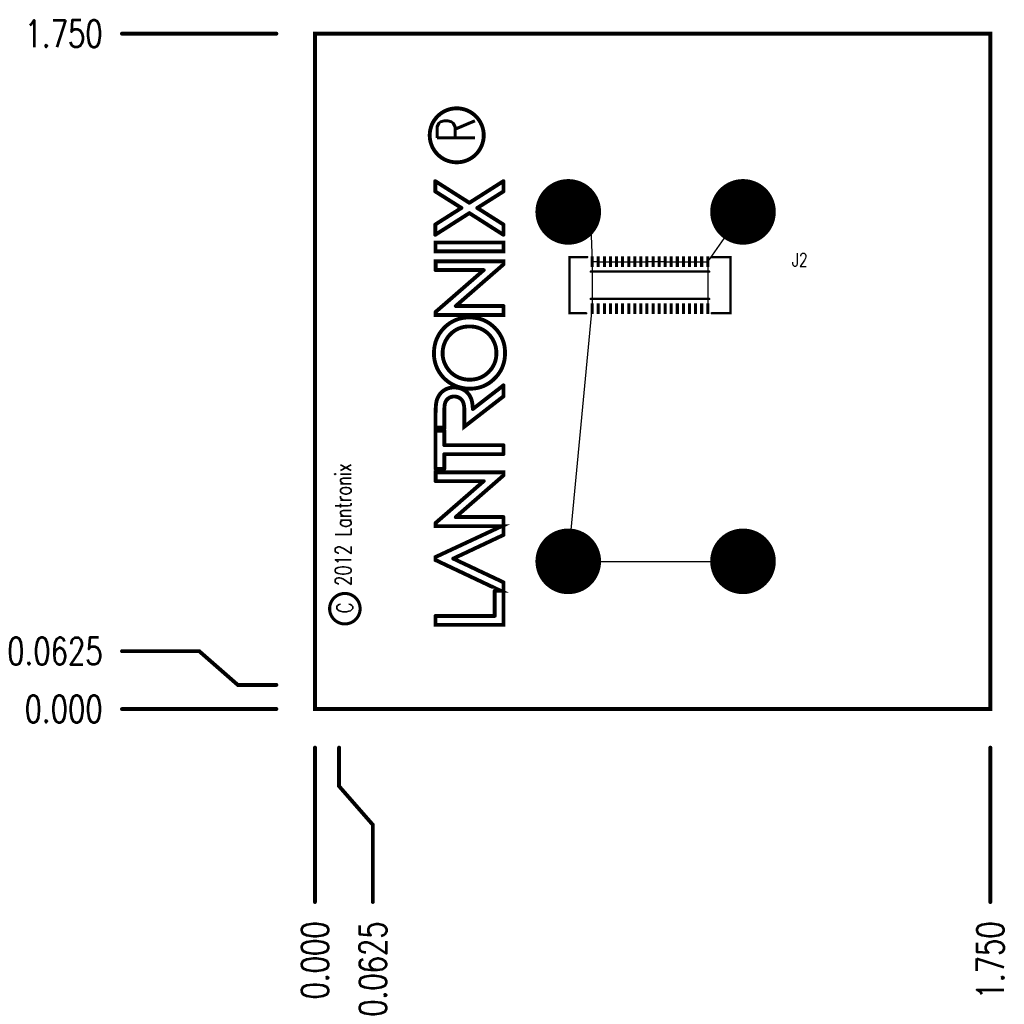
# Model space of a CAD drawing. Extents: x -1874 to 677, y -2053 to 498.
import ezdxf
from ezdxf.enums import TextEntityAlignment as Align

# ---------------------------------------------------------------- set-up
doc = ezdxf.new("R2010")
doc.units = 0
doc.linetypes.add('SIG_0', pattern=[2, 1, 1])
doc.linetypes.add('SIG_1', pattern=[2, 1, 1])
for name, color, linetype in [('2D_LINE_01', 2, 'CONTINUOUS'), ('2D_LINE_24', 5, 'CONTINUOUS'), ('2D_LINE_26', 6, 'CONTINUOUS'), ('BOARD_OUTLINE_00', 255, 'CONTINUOUS'), ('DRIL_PLTE_THRU_01', 56, 'CONTINUOUS'), ('DRIL_PLTE_THRU_06', 176, 'CONTINUOUS'), ('DRIL_SYMBOL', 255, 'CONTINUOUS'), ('LINK_00', 253, 'CONTINUOUS'), ('PADS_BOT', 5, 'CONTINUOUS'), ('PADS_INNER', 2, 'CONTINUOUS'), ('PADS_TOP', 2, 'CONTINUOUS'), ('PART_NAME_01', 6, 'CONTINUOUS'), ('PART_TOP_2DLINE_00', 6, 'CONTINUOUS'), ('PART_TOP_2DLINE_01', 6, 'CONTINUOUS'), ('TEXT_01', 2, 'CONTINUOUS'), ('TEXT_24', 5, 'CONTINUOUS'), ('TEXT_26', 6, 'CONTINUOUS'), ('TRACE_01', 2, 'CONTINUOUS')]:
    doc.layers.add(name, color=color, linetype=linetype)
doc.styles.add('W10', font='simplex', dxfattribs={"width": 0.75})
doc.styles.add('W5', font='simplex', dxfattribs={"width": 0.75})
doc.styles.add('W5$905511811', font='simplex', dxfattribs={"width": 0.75})
doc.styles.add('W5$91', font='simplex', dxfattribs={"width": 0.75})

# ---------------------------------------------------------------- blocks, each defined once
blk = doc.blocks.new('SMOOTH_10')
at = {"const_width": 5}
blk.add_lwpolyline([(-2.5, 0, 1), (2.5, 0, 1)], format="xyb", close=True, dxfattribs=at)
blk = doc.blocks.new('BOARD_1')
at = {"layer": 'BOARD_OUTLINE_00', "const_width": 10}
blk.add_lwpolyline([(0, 0), (1750, 0), (1750, 1750), (0, 1750)], close=True, dxfattribs=at)
at = {"layer": 'BOARD_OUTLINE_00'}
for p in [(0, 1750), (1750, 1750), (0, 0), (1750, 0)]:
    blk.add_blockref('SMOOTH_10', p, dxfattribs=at)
blk = doc.blocks.new('DRAWING_2')
at = {"layer": '2D_LINE_24', "const_width": 10}
blk.add_lwpolyline([(0, 0), (0, -400)], dxfattribs=at)
at = {"layer": '2D_LINE_24'}
for p in [(0, 0), (0, -400)]:
    blk.add_blockref('SMOOTH_10', p, dxfattribs=at)
blk = doc.blocks.new('DRAWING_3')
at = {"layer": '2D_LINE_24', "const_width": 10}
blk.add_lwpolyline([(0, 0), (-400, 0)], dxfattribs=at)
at = {"layer": '2D_LINE_24'}
for p in [(-400, 0), (0, 0)]:
    blk.add_blockref('SMOOTH_10', p, dxfattribs=at)
blk = doc.blocks.new('DRAWING_4')
at = {"layer": '2D_LINE_24', "const_width": 10}
blk.add_lwpolyline([(0, 12.5), (-100, 12.5), (-200, 100), (-400, 100)], dxfattribs=at)
at = {"layer": '2D_LINE_24'}
for p in [(-400, 100), (-200, 100), (-100, 12.5), (0, 12.5)]:
    blk.add_blockref('SMOOTH_10', p, dxfattribs=at)
blk = doc.blocks.new('DRAWING_5')
at = {"layer": '2D_LINE_24', "const_width": 10}
blk.add_lwpolyline([(12.5, 0), (12.5, -100), (100, -200), (100, -400)], dxfattribs=at)
at = {"layer": '2D_LINE_24'}
for p in [(12.5, 0), (12.5, -100), (100, -200), (100, -400)]:
    blk.add_blockref('SMOOTH_10', p, dxfattribs=at)
blk = doc.blocks.new('DRAWING_6')
at = {"layer": '2D_LINE_24', "const_width": 10}
blk.add_lwpolyline([(0, 0), (0, -400)], dxfattribs=at)
at = {"layer": '2D_LINE_24'}
for p in [(0, 0), (0, -400)]:
    blk.add_blockref('SMOOTH_10', p, dxfattribs=at)
blk = doc.blocks.new('DRAWING_7')
at = {"layer": '2D_LINE_24', "const_width": 10}
blk.add_lwpolyline([(0, 0), (-400, 0)], dxfattribs=at)
at = {"layer": '2D_LINE_24'}
for p in [(-400, 0), (0, 0)]:
    blk.add_blockref('SMOOTH_10', p, dxfattribs=at)
blk = doc.blocks.new('DRAWING_8')
at = {"layer": '2D_LINE_01', "const_width": 8}
blk.add_lwpolyline([(23, 0, 1), (102, 0, 1)], format="xyb", close=True, dxfattribs=at)
at = {"layer": 'TEXT_01', "width": 0.75}
for s, height, style, p in [('2012 Lantronix', 41.342, 'W5$91', (78.7, 59.1)), ('C', 41.3, 'W5$905511811', (82.7, -11.8))]:
    blk.add_text(s, height=height, rotation=90, dxfattribs=dict(at, style=style)).set_placement(p)
blk = doc.blocks.new('DRAWING_10')
at = {"layer": '2D_LINE_26', "const_width": 10}
blk.add_lwpolyline([(-70, 826, 1), (-70, 966, 1)], format="xyb", close=True, dxfattribs=at)
for points in [[(-37.3, 721.1), (-37.4, 721.2), (-37.9, 721.5), (-39.1, 722.3), (-41.2, 723.6), (-44.6, 725.8), (-49.5, 728.9), (-56.1, 733.1), (-64.8, 738.6), (-75.8, 745.6), (-89.5, 754.3), (-106, 764.8), (-125.6, 777.3)], [(-125.6, 777.3), (-125.6, 771.9), (-125.6, 750.7)], [(51.1, 777.3), (49.4, 776.2), (44.7, 773.3), (37.7, 768.8), (28.8, 763.2), (18.8, 756.8), (8, 749.9), (-2.7, 743.1), (-13, 736.5), (-22.2, 730.7), (-29.7, 725.9), (-34.9, 722.6), (-37.3, 721.1)], [(51.1, 750.7), (51.1, 777.3)], [(-125.6, 750.7), (-124.4, 749.9), (-121.1, 747.8), (-116, 744.6), (-109.6, 740.5), (-102.3, 735.9), (-94.4, 730.9), (-86.3, 725.8), (-78.5, 720.9), (-71.4, 716.4), (-65.3, 712.5), (-60.6, 709.6), (-57.8, 707.8)], [(-16.7, 707.8), (-16.5, 707.9), (-15.9, 708.3), (-14.7, 709.1), (-12.6, 710.4), (-9.7, 712.2), (-5.6, 714.8), (-0.3, 718.2), (6.5, 722.5), (14.9, 727.7), (25, 734.1), (37, 741.7), (51.1, 750.7)], [(-57.8, 707.8), (-58, 707.7), (-58.6, 707.3), (-59.9, 706.5), (-61.9, 705.2), (-64.9, 703.3), (-68.9, 700.7), (-74.3, 697.4), (-81, 693.1), (-89.4, 687.8), (-99.5, 681.4), (-111.5, 673.8), (-125.6, 664.8)], [(-125.6, 638.2), (-123.9, 639.2), (-119.3, 642.2), (-112.3, 646.7), (-103.4, 652.3), (-93.3, 658.7), (-82.6, 665.6), (-71.8, 672.5), (-61.5, 679), (-52.4, 684.8), (-44.9, 689.6), (-39.7, 692.9), (-37.3, 694.5)], [(-37.3, 694.5), (-37.2, 694.4), (-36.7, 694.1), (-35.5, 693.3), (-33.3, 691.9), (-30, 689.8), (-25.1, 686.7), (-18.4, 682.5), (-9.7, 676.9), (1.3, 669.9), (14.9, 661.2), (31.4, 650.7), (51.1, 638.2)], [(51.1, 664.8), (49.9, 665.6), (46.6, 667.7), (41.5, 670.9), (35.1, 675), (27.7, 679.6), (19.8, 684.6), (11.8, 689.7), (4, 694.7), (-3.2, 699.2), (-9.2, 703.1), (-13.9, 706), (-16.7, 707.8)], [(-125.6, 664.8), (-125.6, 638.2)], [(51.1, 638.2), (51.1, 664.8)], [(51.1, 561.5), (51.1, 569.7), (-124.8, 569.7), (-124.7, 546.8)], [(-72.5, 453.7), (-72.2, 453.9), (-71.2, 454.8), (-69, 456.7), (-65.5, 459.8), (-60.3, 464.3), (-53, 470.7), (-43.4, 479.1), (-31.1, 489.8), (-15.8, 503.2), (2.8, 519.4), (25, 538.7), (51.1, 561.5)], [(0, 546.8), (-0.3, 546.5), (-1.3, 545.6), (-3.5, 543.8), (-7, 540.7), (-12.3, 536.1), (-19.7, 529.7), (-29.4, 521.2), (-41.8, 510.4), (-57.2, 497), (-75.9, 480.7), (-98.3, 461.2), (-124.7, 438.3)], [(-124.7, 546.8), (-122.5, 546.8), (-116.4, 546.8), (-107.2, 546.8), (-95.5, 546.8), (-82, 546.8), (-67.6, 546.8), (-52.8, 546.8), (-38.5, 546.8), (-25.4, 546.8), (-14.1, 546.8), (-5.4, 546.8), (0, 546.8)], [(-124.7, 438.3), (-124.9, 430.3), (-121.9, 430.3), (51.1, 430.3), (51.1, 453.7)], [(51.1, 453.7), (48.9, 453.7), (42.9, 453.7), (33.7, 453.7), (22.1, 453.7), (8.8, 453.7), (-5.5, 453.7), (-20.1, 453.7), (-34.3, 453.7), (-47.3, 453.7), (-58.5, 453.7), (-67.1, 453.7), (-72.5, 453.7)], [(-36.9, 424.2), (-43.3, 424), (-49.5, 423.4), (-55.5, 422.5), (-61.4, 421.2), (-67.2, 419.5), (-72.7, 417.4), (-78.1, 415), (-83.3, 412.2), (-88.3, 409), (-93.2, 405.5), (-97.9, 401.6), (-102.4, 397.3)], [(28.4, 397.4), (23.9, 401.7), (19.2, 405.5), (14.3, 409.1), (9.2, 412.2), (4, 415), (-1.3, 417.5), (-6.9, 419.5), (-12.6, 421.2), (-18.4, 422.5), (-24.4, 423.4), (-30.6, 424), (-36.9, 424.2)], [(-102.4, 397.3), (-106.6, 392.8), (-110.5, 388), (-114, 383.1), (-117.1, 378), (-119.9, 372.7), (-122.3, 367.2), (-124.4, 361.6), (-126, 355.8), (-127.3, 349.7), (-128.3, 343.6), (-128.8, 337.2), (-129, 330.7)], [(-97.2, 366.3), (-95.6, 369), (-93.9, 371.5), (-92.1, 374), (-90.2, 376.4), (-88.2, 378.7), (-86.2, 380.8), (-84, 382.9), (-81.8, 384.9), (-79.5, 386.8), (-77.1, 388.5), (-74.6, 390.2), (-72.1, 391.7)], [(-72.1, 391.7), (-69.4, 393.2), (-66.8, 394.5), (-64, 395.7), (-61.2, 396.7), (-58.4, 397.7), (-55.5, 398.5), (-52.5, 399.2), (-49.5, 399.8), (-46.4, 400.2), (-43.3, 400.5), (-40.2, 400.7), (-37, 400.8)], [(-37, 400.8), (-33.8, 400.7), (-30.6, 400.5), (-27.5, 400.2), (-24.4, 399.8), (-21.4, 399.2), (-18.4, 398.5), (-15.4, 397.7), (-12.5, 396.7), (-9.7, 395.7), (-6.9, 394.5), (-4.1, 393.2), (-1.5, 391.7)], [(-1.5, 391.7), (1.1, 390.2), (3.6, 388.5), (6.1, 386.8), (8.4, 384.9), (10.6, 383), (12.8, 380.9), (14.8, 378.8), (16.8, 376.5), (18.6, 374.2), (20.4, 371.7), (22.1, 369.2), (23.6, 366.6)], [(55.3, 332.1), (55.1, 338.4), (54.5, 344.5), (53.6, 350.6), (52.3, 356.4), (50.6, 362.1), (48.5, 367.6), (46.1, 373), (43.3, 378.2), (40.1, 383.3), (36.6, 388.1), (32.7, 392.9), (28.4, 397.4)], [(-106.6, 331.4), (-106.5, 334.5), (-106.3, 337.5), (-106, 340.5), (-105.5, 343.5), (-104.9, 346.4), (-104.2, 349.3), (-103.4, 352.2), (-102.4, 355.1), (-101.3, 358), (-100, 360.8), (-98.7, 363.5), (-97.2, 366.3)], [(23.6, 366.6), (25.1, 363.9), (26.4, 361.1), (27.7, 358.3), (28.7, 355.5), (29.7, 352.6), (30.5, 349.7), (31.3, 346.8), (31.8, 343.8), (32.3, 340.7), (32.6, 337.7), (32.8, 334.6), (32.9, 331.4)], [(-129, 330.7), (-128.9, 326.7), (-128.7, 322.6), (-128.2, 318.6), (-127.6, 314.7), (-126.9, 310.8), (-125.9, 307), (-124.8, 303.2), (-123.6, 299.4), (-122.1, 295.7), (-120.5, 292.1), (-118.7, 288.5), (-116.8, 285)], [(-97.2, 297.2), (-98.7, 299.9), (-100, 302.6), (-101.3, 305.4), (-102.4, 308.2), (-103.4, 311), (-104.2, 313.8), (-104.9, 316.7), (-105.5, 319.6), (-106, 322.5), (-106.3, 325.5), (-106.5, 328.4), (-106.6, 331.4)], [(32.9, 331.4), (32.7, 326.7), (32.3, 322.2), (31.6, 317.7), (30.7, 313.4), (29.4, 309.2), (27.9, 305.1), (26.1, 301.1), (24, 297.3), (21.7, 293.5), (19, 289.9), (16.1, 286.4), (12.9, 282.9)], [(28.5, 266.3), (32.8, 270.8), (36.7, 275.5), (40.2, 280.4), (43.4, 285.5), (46.1, 290.7), (48.6, 296.1), (50.6, 301.7), (52.3, 307.5), (53.6, 313.4), (54.5, 319.5), (55.1, 325.7), (55.3, 332.1)], [(-116.8, 285), (-114.7, 281.5), (-112.4, 278.2), (-110.1, 275), (-107.6, 271.9), (-104.9, 268.9), (-102.2, 266.1), (-99.3, 263.4), (-96.3, 260.8), (-93.1, 258.3), (-89.9, 255.9), (-86.5, 253.7), (-83, 251.6)], [(-71.8, 271.9), (-74.4, 273.5), (-76.9, 275.1), (-79.3, 276.9), (-81.7, 278.7), (-83.9, 280.7), (-86.1, 282.8), (-88.2, 284.9), (-90.2, 287.2), (-92.1, 289.5), (-93.9, 292), (-95.6, 294.5), (-97.2, 297.2)], [(12.9, 282.9), (9.5, 279.7), (5.9, 276.8), (2.3, 274.1), (-1.5, 271.8), (-5.4, 269.7), (-9.4, 267.9), (-13.6, 266.3), (-17.9, 265), (-22.3, 264.1), (-26.8, 263.4), (-31.4, 262.9), (-36.2, 262.8)], [(-83, 251.6), (-79.3, 249.7), (-75.7, 247.9), (-72, 246.3), (-68.2, 244.8), (-64.3, 243.6), (-60.5, 242.5), (-56.5, 241.5), (-52.5, 240.8), (-48.5, 240.2), (-44.4, 239.7), (-40.3, 239.5), (-36.1, 239.4)], [(-36.2, 262.8), (-39.4, 262.9), (-42.6, 263), (-45.8, 263.4), (-48.9, 263.8), (-51.9, 264.4), (-54.9, 265.1), (-57.9, 265.9), (-60.8, 266.9), (-63.6, 267.9), (-66.4, 269.1), (-69.1, 270.5), (-71.8, 271.9)], [(-36.1, 239.4), (-29.9, 239.6), (-23.8, 240.1), (-17.9, 241.1), (-12.1, 242.4), (-6.5, 244.1), (-1, 246.1), (4.3, 248.6), (9.5, 251.4), (14.5, 254.5), (19.3, 258.1), (24, 262), (28.5, 266.3)], [(-106.6, 232.5), (-108.5, 230.8), (-110.4, 228.9), (-112.1, 227.1), (-113.7, 225.1), (-115.2, 223), (-116.6, 220.9), (-117.9, 218.6), (-119, 216.3), (-120.1, 213.9), (-121, 211.5), (-121.8, 208.9), (-122.4, 206.3)], [(-76.6, 242.6), (-79.5, 242.6), (-82.3, 242.4), (-85.1, 242), (-87.8, 241.5), (-90.4, 240.9), (-93, 240.1), (-95.4, 239.2), (-97.8, 238.1), (-100.1, 236.9), (-102.3, 235.6), (-104.5, 234.1), (-106.6, 232.5)], [(-50.6, 235.7), (-52.5, 236.8), (-54.4, 237.8), (-56.4, 238.7), (-58.5, 239.5), (-60.6, 240.3), (-62.7, 240.9), (-64.9, 241.4), (-67.2, 241.9), (-69.5, 242.2), (-71.8, 242.4), (-74.2, 242.6), (-76.6, 242.6)], [(-50.2, 179.8), (-50.6, 140.8), (51.1, 219.6), (51.1, 248.2)], [(-33.5, 215.7), (-34.5, 217.8), (-35.6, 219.9), (-36.7, 221.8), (-38, 223.7), (-39.3, 225.5), (-40.7, 227.2), (-42.1, 228.8), (-43.7, 230.3), (-45.3, 231.8), (-47, 233.2), (-48.7, 234.5), (-50.6, 235.7)], [(51.1, 248.2), (49.7, 247.1), (45.7, 244), (39.8, 239.4), (32.3, 233.6), (23.6, 226.9), (14.3, 219.7), (4.9, 212.4), (-4.2, 205.4), (-12.5, 198.9), (-19.6, 193.4), (-25, 189.2), (-28.2, 186.8)], [(-122.4, 206.3), (-122.8, 204.4), (-123.2, 202.3), (-123.5, 200), (-123.8, 197.4), (-124, 194.5), (-124.2, 191.4), (-124.4, 188.1), (-124.6, 184.4), (-124.7, 180.5), (-124.8, 176.4), (-124.8, 172), (-124.8, 167.3)], [(-102.2, 180.5), (-102.1, 183.2), (-102.1, 185.8), (-102, 188.3), (-101.8, 190.6), (-101.7, 192.8), (-101.5, 194.9), (-101.2, 196.8), (-100.9, 198.6), (-100.6, 200.2), (-100.2, 201.7), (-99.8, 203.1), (-99.4, 204.3)], [(-99.4, 204.3), (-98.9, 205.4), (-98.4, 206.5), (-97.8, 207.5), (-97.2, 208.5), (-96.5, 209.4), (-95.8, 210.4), (-95.1, 211.2), (-94.2, 212.1), (-93.4, 212.9), (-92.5, 213.7), (-91.5, 214.4), (-90.5, 215.1)], [(-90.5, 215.1), (-89.5, 215.8), (-88.4, 216.4), (-87.3, 216.9), (-86.2, 217.4), (-85.1, 217.8), (-83.9, 218.2), (-82.8, 218.5), (-81.6, 218.8), (-80.4, 219), (-79.1, 219.1), (-77.9, 219.2), (-76.6, 219.2)], [(-76.6, 219.2), (-75.3, 219.2), (-74.1, 219.1), (-72.8, 219), (-71.5, 218.8), (-70.3, 218.5), (-69.1, 218.2), (-67.9, 217.8), (-66.8, 217.4), (-65.6, 216.9), (-64.5, 216.4), (-63.5, 215.8), (-62.4, 215.1)], [(-62.4, 215.1), (-61.3, 214.4), (-60.4, 213.7), (-59.4, 212.9), (-58.5, 212.1), (-57.7, 211.2), (-56.9, 210.3), (-56.2, 209.3), (-55.5, 208.3), (-54.9, 207.3), (-54.3, 206.2), (-53.7, 205), (-53.2, 203.8)], [(-53.2, 203.8), (-52.7, 202.5), (-52.3, 201), (-51.9, 199.5), (-51.5, 197.8), (-51.2, 195.9), (-50.9, 194), (-50.7, 191.9), (-50.5, 189.7), (-50.4, 187.4), (-50.3, 185), (-50.2, 182.4), (-50.2, 179.8)], [(-28.2, 186.8), (-28.3, 189.7), (-28.6, 192.5), (-28.8, 195.3), (-29.1, 197.9), (-29.4, 200.5), (-29.9, 203), (-30.3, 205.4), (-30.8, 207.7), (-31.4, 209.8), (-32, 211.9), (-32.8, 213.9), (-33.5, 215.7)], [(-124.8, 167.3), (-124.8, 142), (-124.8, 139), (-102.2, 139), (-102.2, 180.5)], [(-102.2, 130.9), (-124.8, 130.9), (-124.8, 128), (-124.8, 31.9)], [(-102.2, 93), (-102.2, 93.1), (-102.2, 93.5), (-102.2, 94.3), (-102.2, 95.5), (-102.2, 97.3), (-102.2, 99.6), (-102.2, 102.7), (-102.2, 106.5), (-102.2, 111.1), (-102.2, 116.7), (-102.2, 123.3), (-102.2, 130.9)], [(51.1, 93), (48.2, 93), (40.1, 93), (27.9, 93), (12.6, 93), (-4.8, 93), (-23.4, 93), (-42.1, 93), (-59.9, 93), (-75.8, 93), (-88.8, 93), (-97.9, 93), (-102.2, 93)], [(51.1, 69.9), (51.1, 93)], [(-102.2, 69.9), (-102, 69.9), (-101.1, 69.9), (-99, 69.9), (-95.2, 69.9), (-89.3, 69.9), (-80.9, 69.9), (-69.3, 69.9), (-54.2, 69.9), (-35.1, 69.9), (-11.5, 69.9), (17.1, 69.9), (51.1, 69.9)], [(-102.2, 31.9), (-102.2, 32.5), (-102.2, 34.4), (-102.2, 37.1), (-102.2, 40.6), (-102.2, 44.6), (-102.2, 49), (-102.2, 53.4), (-102.2, 57.8), (-102.2, 61.8), (-102.2, 65.3), (-102.2, 68.1), (-102.2, 69.9)], [(51.1, 14.7), (51.1, 22.9), (-124.8, 22.9), (-124.7, 0)], [(-124.8, 31.9), (-102.2, 31.9)], [(-124.7, 0), (-122.5, 0), (-116.4, 0), (-107.2, 0), (-95.5, 0), (-82, 0), (-67.6, 0), (-52.8, 0), (-38.5, 0), (-25.4, 0), (-14.1, 0), (-5.4, 0), (0, 0)], [(0, 0), (-0.3, -0.3), (-1.3, -1.2), (-3.5, -3), (-7, -6.1), (-12.3, -10.7), (-19.7, -17.1), (-29.4, -25.6), (-41.8, -36.4), (-57.2, -49.8), (-75.9, -66.1), (-98.3, -85.6), (-124.7, -108.5)], [(-72.5, -93.2), (-72.2, -92.9), (-71.2, -92), (-69, -90.1), (-65.5, -87.1), (-60.3, -82.5), (-53, -76.1), (-43.4, -67.7), (-31.1, -57), (-15.8, -43.7), (2.8, -27.4), (25, -8.1), (51.1, 14.7)], [(51.1, -93.2), (48.9, -93.2), (42.9, -93.2), (33.7, -93.2), (22.1, -93.2), (8.8, -93.2), (-5.5, -93.2), (-20.1, -93.2), (-34.3, -93.2), (-47.3, -93.2), (-58.5, -93.2), (-67.1, -93.2), (-72.5, -93.2)], [(51.1, -139.6), (51.1, -116.6), (51.1, -114.6), (51.1, -93.2)], [(-124.7, -108.5), (-124.9, -116.6), (-121.9, -116.6), (46.9, -116.6), (-124.8, -196.7), (-124.8, -198.5), (-124.8, -204.6), (43.5, -284.1), (28.4, -284.1)], [(-79, -200.8), (-78.7, -200.7), (-77.7, -200.2), (-75.5, -199.2), (-71.9, -197.4), (-66.4, -194.9), (-58.8, -191.3), (-48.7, -186.6), (-35.8, -180.5), (-19.7, -172.9), (-0.1, -163.7), (23.4, -152.6), (51.1, -139.6)], [(51.1, -262.2), (48.7, -261.1), (42.2, -258), (32.2, -253.3), (19.7, -247.4), (5.3, -240.6), (-10.1, -233.4), (-25.6, -226), (-40.6, -218.9), (-54.3, -212.5), (-65.7, -207.1), (-74.2, -203), (-79, -200.8)], [(-124.8, -349.4), (-124.8, -352.4), (-124.8, -372.3), (51.1, -372.3), (51.1, -287.7), (51.1, -284.1), (51.1, -262.2)], [(28.4, -284.1), (28.4, -285.3), (28.4, -288.6), (28.4, -293.6), (28.4, -299.9), (28.4, -307), (28.4, -314.7), (28.4, -322.6), (28.4, -330.1), (28.4, -336.9), (28.4, -342.7), (28.4, -347), (28.4, -349.4)], [(28.4, -349.4), (28.2, -349.4), (27.3, -349.4), (25.2, -349.4), (21.5, -349.4), (15.6, -349.4), (7.1, -349.4), (-4.4, -349.4), (-19.5, -349.4), (-38.6, -349.4), (-62.2, -349.4), (-90.8, -349.4), (-124.8, -349.4)]]:
    blk.add_lwpolyline(points, dxfattribs=at)
blk.add_lwpolyline([(-124.8, 615.3), (-124.8, 595.4), (51.1, 595.4), (51.1, 618.3), (-124.8, 618.3)], close=True, dxfattribs=at)
at = {"layer": '2D_LINE_26'}
for p in [(-125.6, 777.3), (-125.6, 771.9), (49.4, 776.2), (51.1, 777.3), (51.1, 777.3), (-125.6, 750.7), (-124.4, 749.9), (51.1, 750.7), (-37.9, 721.5), (-37.4, 721.2), (-37.3, 721.1), (-58.6, 707.3), (-58, 707.7), (-57.8, 707.8), (-37.3, 694.5), (-37.2, 694.4), (-36.7, 694.1), (-16.7, 707.8), (-16.5, 707.9), (-15.9, 708.3), (-125.6, 664.8), (49.9, 665.6), (51.1, 664.8), (51.1, 664.8), (-125.6, 638.2), (-125.6, 638.2), (-123.9, 639.2), (51.1, 638.2), (-124.8, 618.3), (-124.8, 615.3), (51.1, 618.3), (-124.8, 595.4), (51.1, 595.4), (-124.8, 569.7), (51.1, 569.7), (51.1, 561.5), (-124.7, 546.8), (-124.7, 546.8), (-122.5, 546.8), (-0.3, 546.5), (0, 546.8), (-124.9, 430.3), (-124.7, 438.3), (-121.9, 430.3), (-72.5, 453.7), (-72.2, 453.9), (48.9, 453.7), (51.1, 453.7), (-93.2, 405.5), (-88.3, 409), (-83.3, 412.2), (-78.1, 415), (-72.7, 417.4), (-67.2, 419.5), (-61.4, 421.2), (-55.5, 422.5), (-49.5, 423.4), (-43.3, 424), (-36.9, 424.2), (-36.9, 424.2), (-30.6, 424), (-24.4, 423.4), (-18.4, 422.5), (-12.6, 421.2), (-6.9, 419.5), (-1.3, 417.5), (4, 415), (9.2, 412.2), (14.3, 409.1), (19.2, 405.5), (-117.1, 378), (-114, 383.1), (-110.5, 388), (-106.6, 392.8), (-102.4, 397.3), (-102.4, 397.3), (-97.9, 401.6), (-88.2, 378.7), (-86.2, 380.8), (-84, 382.9), (-81.8, 384.9), (-79.5, 386.8), (-77.1, 388.5), (-74.6, 390.2), (-72.1, 391.7), (-72.1, 391.7), (-69.4, 393.2), (-66.8, 394.5), (-64, 395.7), (-61.2, 396.7), (-58.4, 397.7), (-55.5, 398.5), (-52.5, 399.2), (-49.5, 399.8), (-46.4, 400.2), (-43.3, 400.5), (-40.2, 400.7), (-37, 400.8), (-37, 400.8), (-33.8, 400.7), (-30.6, 400.5), (-27.5, 400.2), (-24.4, 399.8), (-21.4, 399.2), (-18.4, 398.5), (-15.4, 397.7), (-12.5, 396.7), (-9.7, 395.7), (-6.9, 394.5), (-4.1, 393.2), (-1.5, 391.7), (-1.5, 391.7), (1.1, 390.2), (3.6, 388.5), (6.1, 386.8), (8.4, 384.9), (10.6, 383), (12.8, 380.9), (14.8, 378.8), (23.9, 401.7), (28.4, 397.4), (28.4, 397.4), (32.7, 392.9), (36.6, 388.1), (40.1, 383.3), (43.3, 378.2), (-126, 355.8), (-124.4, 361.6), (-122.3, 367.2), (-119.9, 372.7), (-103.4, 352.2), (-102.4, 355.1), (-101.3, 358), (-100, 360.8), (-98.7, 363.5), (-97.2, 366.3), (-97.2, 366.3), (-95.6, 369), (-93.9, 371.5), (-92.1, 374), (-90.2, 376.4), (16.8, 376.5), (18.6, 374.2), (20.4, 371.7), (22.1, 369.2), (23.6, 366.6), (23.6, 366.6), (25.1, 363.9), (26.4, 361.1), (27.7, 358.3), (28.7, 355.5), (29.7, 352.6), (46.1, 373), (48.5, 367.6), (50.6, 362.1), (52.3, 356.4), (-129, 330.7), (-129, 330.7), (-128.8, 337.2), (-128.3, 343.6), (-127.3, 349.7), (-106.6, 331.4), (-106.6, 331.4), (-106.5, 334.5), (-106.5, 328.4), (-106.3, 337.5), (-106, 340.5), (-105.5, 343.5), (-104.9, 346.4), (-104.2, 349.3), (30.5, 349.7), (31.3, 346.8), (31.8, 343.8), (32.3, 340.7), (32.6, 337.7), (32.7, 326.7), (32.8, 334.6), (32.9, 331.4), (32.9, 331.4), (53.6, 350.6), (54.5, 344.5), (55.1, 338.4), (55.3, 332.1), (55.3, 332.1), (-128.9, 326.7), (-128.7, 322.6), (-128.2, 318.6), (-127.6, 314.7), (-126.9, 310.8), (-125.9, 307), (-124.8, 303.2), (-106.3, 325.5), (-106, 322.5), (-105.5, 319.6), (-104.9, 316.7), (-104.2, 313.8), (-103.4, 311), (-102.4, 308.2), (-101.3, 305.4), (-100, 302.6), (27.9, 305.1), (29.4, 309.2), (30.7, 313.4), (31.6, 317.7), (32.3, 322.2), (50.6, 301.7), (52.3, 307.5), (53.6, 313.4), (54.5, 319.5), (55.1, 325.7), (-123.6, 299.4), (-122.1, 295.7), (-120.5, 292.1), (-118.7, 288.5), (-116.8, 285), (-116.8, 285), (-114.7, 281.5), (-112.4, 278.2), (-98.7, 299.9), (-97.2, 297.2), (-97.2, 297.2), (-95.6, 294.5), (-93.9, 292), (-92.1, 289.5), (-90.2, 287.2), (-88.2, 284.9), (-86.1, 282.8), (-83.9, 280.7), (-81.7, 278.7), (-79.3, 276.9), (5.9, 276.8), (9.5, 279.7), (12.9, 282.9), (12.9, 282.9), (16.1, 286.4), (19, 289.9), (21.7, 293.5), (24, 297.3), (26.1, 301.1), (40.2, 280.4), (43.4, 285.5), (46.1, 290.7), (48.6, 296.1), (-110.1, 275), (-107.6, 271.9), (-104.9, 268.9), (-102.2, 266.1), (-99.3, 263.4), (-96.3, 260.8), (-93.1, 258.3), (-89.9, 255.9), (-86.5, 253.7), (-83, 251.6), (-83, 251.6), (-76.9, 275.1), (-74.4, 273.5), (-71.8, 271.9), (-71.8, 271.9), (-69.1, 270.5), (-66.4, 269.1), (-63.6, 267.9), (-60.8, 266.9), (-57.9, 265.9), (-54.9, 265.1), (-51.9, 264.4), (-48.9, 263.8), (-45.8, 263.4), (-42.6, 263), (-39.4, 262.9), (-36.2, 262.8), (-36.2, 262.8), (-31.4, 262.9), (-26.8, 263.4), (-22.3, 264.1), (-17.9, 265), (-13.6, 266.3), (-9.4, 267.9), (-5.4, 269.7), (-1.5, 271.8), (2.3, 274.1), (9.5, 251.4), (14.5, 254.5), (19.3, 258.1), (24, 262), (28.5, 266.3), (28.5, 266.3), (32.8, 270.8), (36.7, 275.5), (-113.7, 225.1), (-112.1, 227.1), (-110.4, 228.9), (-108.5, 230.8), (-106.6, 232.5), (-106.6, 232.5), (-104.5, 234.1), (-102.3, 235.6), (-100.1, 236.9), (-97.8, 238.1), (-95.4, 239.2), (-93, 240.1), (-90.4, 240.9), (-87.8, 241.5), (-85.1, 242), (-82.3, 242.4), (-79.5, 242.6), (-79.3, 249.7), (-76.6, 242.6), (-76.6, 242.6), (-75.7, 247.9), (-74.2, 242.6), (-72, 246.3), (-71.8, 242.4), (-69.5, 242.2), (-68.2, 244.8), (-67.2, 241.9), (-64.9, 241.4), (-64.3, 243.6), (-62.7, 240.9), (-60.6, 240.3), (-60.5, 242.5), (-58.5, 239.5), (-56.5, 241.5), (-56.4, 238.7), (-54.4, 237.8), (-52.5, 240.8), (-52.5, 236.8), (-50.6, 235.7), (-50.6, 235.7), (-48.7, 234.5), (-48.5, 240.2), (-47, 233.2), (-45.3, 231.8), (-44.4, 239.7), (-43.7, 230.3), (-42.1, 228.8), (-40.7, 227.2), (-40.3, 239.5), (-39.3, 225.5), (-36.1, 239.4), (-36.1, 239.4), (-29.9, 239.6), (-23.8, 240.1), (-17.9, 241.1), (-12.1, 242.4), (-6.5, 244.1), (-1, 246.1), (4.3, 248.6), (49.7, 247.1), (51.1, 248.2), (51.1, 248.2), (-123.5, 200), (-123.2, 202.3), (-122.8, 204.4), (-122.4, 206.3), (-122.4, 206.3), (-121.8, 208.9), (-121, 211.5), (-120.1, 213.9), (-119, 216.3), (-117.9, 218.6), (-116.6, 220.9), (-115.2, 223), (-99.4, 204.3), (-98.9, 205.4), (-98.4, 206.5), (-97.8, 207.5), (-97.2, 208.5), (-96.5, 209.4), (-95.8, 210.4), (-95.1, 211.2), (-94.2, 212.1), (-93.4, 212.9), (-92.5, 213.7), (-91.5, 214.4), (-90.5, 215.1), (-90.5, 215.1), (-89.5, 215.8), (-88.4, 216.4), (-87.3, 216.9), (-86.2, 217.4), (-85.1, 217.8), (-83.9, 218.2), (-82.8, 218.5), (-81.6, 218.8), (-80.4, 219), (-79.1, 219.1), (-77.9, 219.2), (-76.6, 219.2), (-76.6, 219.2), (-75.3, 219.2), (-74.1, 219.1), (-72.8, 219), (-71.5, 218.8), (-70.3, 218.5), (-69.1, 218.2), (-67.9, 217.8), (-66.8, 217.4), (-65.6, 216.9), (-64.5, 216.4), (-63.5, 215.8), (-62.4, 215.1), (-62.4, 215.1), (-61.3, 214.4), (-60.4, 213.7), (-59.4, 212.9), (-58.5, 212.1), (-57.7, 211.2), (-56.9, 210.3), (-56.2, 209.3), (-55.5, 208.3), (-54.9, 207.3), (-54.3, 206.2), (-53.7, 205), (-53.2, 203.8), (-53.2, 203.8), (-52.7, 202.5), (-52.3, 201), (-51.9, 199.5), (-38, 223.7), (-36.7, 221.8), (-35.6, 219.9), (-34.5, 217.8), (-33.5, 215.7), (51.1, 219.6), (-123.8, 197.4), (-102.2, 180.5), (-102.1, 183.2), (-51.5, 197.8), (-51.2, 195.9), (-50.9, 194), (-50.7, 191.9), (-50.5, 189.7), (-50.4, 187.4), (-50.2, 179.8), (-28.6, 192.5), (-28.3, 189.7), (-28.2, 186.8), (-124.8, 167.3), (-124.8, 142), (-124.8, 130.9), (-124.8, 128), (-102.2, 130.9), (-50.6, 140.8), (-102.2, 93.1), (-102.2, 93), (48.2, 93), (51.1, 93), (51.1, 93), (-102.2, 69.9), (-102, 69.9), (51.1, 69.9), (-124.8, 31.9), (-124.8, 22.9), (-102.2, 32.5), (-102.2, 31.9), (-102.2, 31.9), (51.1, 22.9), (-124.7, 0), (-124.7, 0), (-122.5, 0), (-1.3, -1.2), (-0.3, -0.3), (0, 0), (51.1, 14.7), (-72.5, -93.2), (-72.2, -92.9), (48.9, -93.2), (51.1, -93.2), (-124.9, -116.6), (-124.7, -108.5), (-121.9, -116.6), (51.1, -116.6), (51.1, -139.6), (-79, -200.8), (-78.7, -200.7), (28.4, -284.1), (28.4, -285.3), (48.7, -261.1), (51.1, -262.2), (-124.8, -349.4), (-124.8, -352.4), (28.2, -349.4), (28.4, -349.4)]:
    blk.add_blockref('SMOOTH_10', p, dxfattribs=at)
at = {"layer": 'TEXT_26', "style": 'W10', "width": 0.75}
blk.add_text('R', height=98, rotation=90, dxfattribs=at).set_placement((-23, 877))
blk = doc.blocks.new('PART_BODY_TOP_9')
at = {"layer": 'PART_TOP_2DLINE_00', "const_width": 10}
blk.add_lwpolyline([(0, -50, 1), (0, 50, 1)], format="xyb", close=True, dxfattribs=at)
blk = doc.blocks.new('DRIL_SYMBOL_95')
at = {"layer": 'DRIL_SYMBOL', "const_width": 2}
for points in [[(-10, 0), (10, 0)], [(0, -10), (0, 10)]]:
    blk.add_lwpolyline(points, dxfattribs=at)
blk = doc.blocks.new('DRIL_HOLE_95')
at = {"const_width": 47.5}
blk.add_lwpolyline([(-23.75, 0, 1), (23.75, 0, 1)], format="xyb", close=True, dxfattribs=at)
blk.add_blockref('DRIL_SYMBOL_95', (0, 0))
blk = doc.blocks.new('PAD_0')
at = {"const_width": 85}
blk.add_lwpolyline([(0, -42.5, 1), (0, 42.5, 1)], format="xyb", close=True, dxfattribs=at)
blk = doc.blocks.new('STK_TOP_139')
at = {"layer": 'DRIL_PLTE_THRU_01'}
blk.add_blockref('DRIL_HOLE_95', (0, 0), dxfattribs=at)
at = {"layer": 'DRIL_PLTE_THRU_06'}
blk.add_blockref('DRIL_HOLE_95', (0, 0), dxfattribs=at)
at = {"layer": 'PADS_BOT'}
blk.add_blockref('PAD_0', (0, 0), dxfattribs=at)
at = {"layer": 'PADS_INNER'}
blk.add_blockref('PAD_0', (0, 0), dxfattribs=at)
at = {"layer": 'PADS_TOP'}
blk.add_blockref('PAD_0', (0, 0), dxfattribs=at)
blk = doc.blocks.new('SYM_TOP_3')
for name in ['STK_TOP_139', 'PART_BODY_TOP_9']:
    blk.add_blockref(name, (0, 0))
blk = doc.blocks.new('PART_TOP_0')
blk.add_blockref('SYM_TOP_3', (0, 0))
blk = doc.blocks.new('PART_TOP_1')
blk.add_blockref('SYM_TOP_3', (0, 0))
blk = doc.blocks.new('PART_TOP_2')
blk.add_blockref('SYM_TOP_3', (0, 0))
blk = doc.blocks.new('PART_TOP_3')
blk.add_blockref('SYM_TOP_3', (0, 0))
blk = doc.blocks.new('SMOOTH_6')
at = {"const_width": 3}
blk.add_lwpolyline([(-1.5, 0, 1), (1.5, 0, 1)], format="xyb", close=True, dxfattribs=at)
blk = doc.blocks.new('PART_BODY_TOP_11')
at = {"layer": 'PART_TOP_2DLINE_01', "const_width": 6}
for points in [[(-159.8, 72.8), (-208.7, 72.8), (-208.7, -72.8), (-159.1, -72.8)], [(165.4, 72.8), (208.7, 72.8), (208.7, -72.8), (162.6, -72.8)], [(-153.5, 35.4), (153.5, 35.4)], [(-153.5, -35.4), (153.5, -35.4)]]:
    blk.add_lwpolyline(points, dxfattribs=at)
at = {"layer": 'PART_TOP_2DLINE_01'}
for p in [(-208.7, 72.8), (-159.8, 72.8), (165.4, 72.8), (208.7, 72.8), (-153.5, 35.4), (153.5, 35.4), (-153.5, -35.4), (153.5, -35.4), (-208.7, -72.8), (-159.1, -72.8), (162.6, -72.8), (208.7, -72.8)]:
    blk.add_blockref('SMOOTH_6', p, dxfattribs=at)
blk = doc.blocks.new('DRIL_HOLE_0')
blk.add_lwpolyline([(0, 0, 1), (0, 0, 1)], format="xyb", close=True)
blk = doc.blocks.new('PAD_2')
blk.add_lwpolyline([(0, 0, 1), (0, 0, 1)], format="xyb", close=True)
blk = doc.blocks.new('PAD_3')
at = {"const_width": 7.87}
blk.add_lwpolyline([(-13.8, 0), (13.8, 0)], dxfattribs=at)
blk = doc.blocks.new('STK_TOP_164')
at = {"layer": 'DRIL_PLTE_THRU_01'}
blk.add_blockref('DRIL_HOLE_0', (0, 0), dxfattribs=at)
at = {"layer": 'DRIL_PLTE_THRU_06'}
blk.add_blockref('DRIL_HOLE_0', (0, 0), dxfattribs=at)
at = {"layer": 'PADS_BOT'}
blk.add_blockref('PAD_2', (0, 0), dxfattribs=at)
at = {"layer": 'PADS_INNER'}
blk.add_blockref('PAD_2', (0, 0), dxfattribs=at)
at = {"layer": 'PADS_TOP', "rotation": 90}
blk.add_blockref('PAD_3', (0, 0), dxfattribs=at)
blk = doc.blocks.new('SYM_TOP_4')
for name, p in [('STK_TOP_164', (-149.6, 60.6)), ('STK_TOP_164', (-133.9, 60.6)), ('STK_TOP_164', (-118.1, 60.6)), ('STK_TOP_164', (-102.4, 60.6)), ('STK_TOP_164', (-86.6, 60.6)), ('STK_TOP_164', (-70.9, 60.6)), ('STK_TOP_164', (-55.1, 60.6)), ('STK_TOP_164', (-39.4, 60.6)), ('STK_TOP_164', (-23.6, 60.6)), ('STK_TOP_164', (-7.9, 60.6)), ('STK_TOP_164', (7.9, 60.6)), ('STK_TOP_164', (23.6, 60.6)), ('STK_TOP_164', (39.4, 60.6)), ('STK_TOP_164', (55.1, 60.6)), ('STK_TOP_164', (70.9, 60.6)), ('STK_TOP_164', (86.6, 60.6)), ('STK_TOP_164', (102.4, 60.6)), ('STK_TOP_164', (118.1, 60.6)), ('STK_TOP_164', (133.9, 60.6)), ('STK_TOP_164', (149.6, 60.6)), ('PART_BODY_TOP_11', (0, 0)), ('STK_TOP_164', (-149.6, -60.6)), ('STK_TOP_164', (-133.9, -60.6)), ('STK_TOP_164', (-118.1, -60.6)), ('STK_TOP_164', (-102.4, -60.6)), ('STK_TOP_164', (-86.6, -60.6)), ('STK_TOP_164', (-70.9, -60.6)), ('STK_TOP_164', (-55.1, -60.6)), ('STK_TOP_164', (-39.4, -60.6)), ('STK_TOP_164', (-23.6, -60.6)), ('STK_TOP_164', (-7.9, -60.6)), ('STK_TOP_164', (7.9, -60.6)), ('STK_TOP_164', (23.6, -60.6)), ('STK_TOP_164', (39.4, -60.6)), ('STK_TOP_164', (55.1, -60.6)), ('STK_TOP_164', (70.9, -60.6)), ('STK_TOP_164', (86.6, -60.6)), ('STK_TOP_164', (102.4, -60.6)), ('STK_TOP_164', (118.1, -60.6)), ('STK_TOP_164', (133.9, -60.6)), ('STK_TOP_164', (149.6, -60.6))]:
    blk.add_blockref(name, p)
blk = doc.blocks.new('PART_TOP_4')
blk.add_blockref('SYM_TOP_4', (0, 0))
at = {"layer": 'PART_NAME_01', "style": 'W5', "width": 0.75}
blk.add_text('J2', height=35, rotation=180, dxfattribs=at).set_placement((-368, -48.3))
blk = doc.blocks.new('SMOOTH_20')
at = {"const_width": 10}
blk.add_lwpolyline([(-5, 0, 1), (5, 0, 1)], format="xyb", close=True, dxfattribs=at)

msp = doc.modelspace()

# ---------------------------------------------------------------- linework, layer by layer
at = {"layer": 'LINK_00', "linetype": 'SIG_0'}
for p, q in [((-91.4, -129.4), (0, 0)), ((-394.3, -38.4), (-390.6, -129.4)), ((-390.6, -129.4), (-390.6, -250.6)), ((-374.9, -129.4), (-390.6, -129.4)), ((-374.9, -129.4), (-248.9, -129.4)), ((-201.6, -129.4), (-248.9, -129.4)), ((-201.6, -129.4), (-154.4, -129.4)), ((-154.4, -129.4), (-91.4, -129.4)), ((-91.4, -129.4), (-91.4, -250.6)), ((-452.8, -905.5), (-390.6, -250.6)), ((-452.8, -905.5), (0, -905.5))]:
    msp.add_line(p, q, dxfattribs=at)
at = {"layer": 'LINK_00', "linetype": 'SIG_1'}
for p, q in [((-343.4, -129.4), (-327.6, -129.4)), ((-327.6, -129.4), (-311.9, -129.4))]:
    msp.add_line(p, q, dxfattribs=at)
at = {"layer": 'TRACE_01', "linetype": 'SIG_0', "const_width": 20}
msp.add_lwpolyline([(-452.8, 0), (-445.2, 0), (-445.2, -38.4), (-394.3, -38.4)], dxfattribs=at)

# ---------------------------------------------------------------- block references
for name, p in [('DRAWING_7', (-1209.1, 461.8)), ('BOARD_1', (-1109.1, -1288.2)), ('DRAWING_10', (-671.8, -697.6)), ('PART_TOP_3', (-452.8, 0)), ('PART_TOP_2', (0, 0)), ('DRAWING_8', (-1094.1, -1028.2)), ('PART_TOP_0', (-452.8, -905.5)), ('PART_TOP_1', (0, -905.5)), ('DRAWING_4', (-1209.1, -1238.2)), ('DRAWING_3', (-1209.1, -1288.2)), ('DRAWING_2', (-1109.1, -1388.2)), ('DRAWING_5', (-1059.1, -1388.2)), ('DRAWING_6', (640.9, -1388.2))]:
    msp.add_blockref(name, p)
at = {"rotation": 180}
msp.add_blockref('PART_TOP_4', (-241, -190), dxfattribs=at)
at = {"layer": 'TRACE_01'}
for p in [(-452.8, 0), (-445.2, 0), (-445.2, -38.4), (-394.3, -38.4)]:
    msp.add_blockref('SMOOTH_20', p, dxfattribs=at)

# ---------------------------------------------------------------- texts
at = {"layer": 'TEXT_24', "style": 'W10', "width": 0.75}
for s, p in [('1.750', (-1659.1, 461.8)), ('0.0625', (-1659.1, -1138.2)), ('0.000', (-1659.1, -1288.2))]:
    msp.add_text(s, height=70, dxfattribs=at).set_placement(p, align=Align.MIDDLE_RIGHT)
for s, p in [('0.000', (-1109.1, -1838.2)), ('0.0625', (-959.1, -1838.2)), ('1.750', (640.9, -1838.2))]:
    msp.add_text(s, height=70, rotation=90, dxfattribs=at).set_placement(p, align=Align.MIDDLE_RIGHT)

doc.saveas('drawing.dxf')
